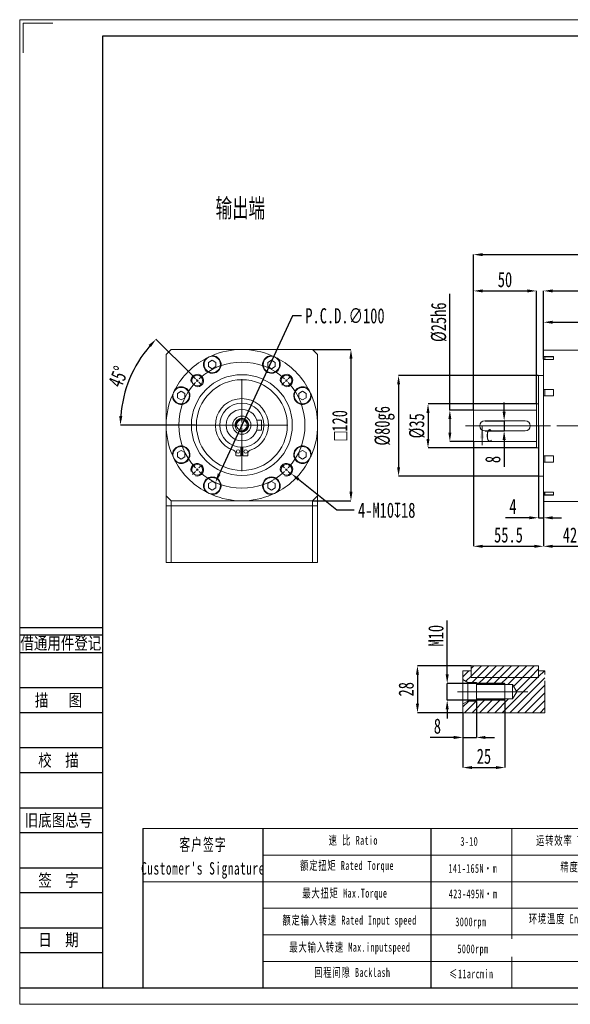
# Model space of a CAD drawing. Header units: millimetres. Extents: x 1860 to 2138, y 284 to 479.
# Tile 1 of 4: x 1860 to 1969, y 284 to 479. Entities that reach past the tile are written whole.
import ezdxf
from ezdxf.enums import TextEntityAlignment as Align

# ---------------------------------------------------------------- set-up
doc = ezdxf.new("R2010")
doc.units = ezdxf.units.MM
for name, pattern in [('CENTER2', [28.575, 19.05, -3.175, 3.175, -3.175]), ('CENTERX2', [20.32, 12.7, -2.54, 2.54, -2.54]), ('PHANTOM', [12.7, 6.35, -1.27, 1.27, -1.27, 1.27, -1.27])]:
    doc.linetypes.add(name, pattern=pattern)
for name, color, linetype in [('2细线层', 4, 'Continuous'), ('3中心线层', 1, 'CENTER2'), ('6文字层', 3, 'Continuous'), ('7标注层', 4, 'Continuous')]:
    doc.layers.add(name, color=color, linetype=linetype)
doc.layers.add('SLD-0', color=7, linetype='Continuous', lineweight=18)
doc.layers.add('图框_外框线', color=7, linetype='Continuous', lineweight=18)
doc.styles.add('SLDTEXTSTYLE0', font='TXT', dxfattribs={"width": 0.7, "bigfont": 'bigfont'})
doc.styles.add('SLDTEXTSTYLE2', font='TXT', dxfattribs={"width": 0.7})
doc.styles.add('宋体', font='txt', dxfattribs={"width": 0.8})
doc.styles.add('标准', font='txt', dxfattribs={"width": 0.667})
doc.dimstyles.new('SLDDIMSTYLE0', dxfattribs={"dimtxt": 3, "dimasz": 1.8, "dimexe": 0, "dimexo": 0.0625, "dimgap": 0.75, "dimtad": 0, "dimtih": 1, "dimtoh": 1, "dimlfac": 4, "dimrnd": 1e-09, "dimzin": 12, "dimdsep": 46, "dimtxsty": 'SLDTEXTSTYLE2', "dimsah": 1, "dimcen": 0, "dimadec": 0, "dimazin": 3, "dimtfac": 1, "dimtofl": 0, "dimtmove": 0, "dimatfit": 3, "dimfxl": 1, "dimfrac": 2, "dimtolj": 1, "dimtzin": 12, "dimarcsym": 0})
doc.dimstyles.new('SLDDIMSTYLE1', dxfattribs={"dimtxt": 3, "dimasz": 1.8, "dimexe": 0, "dimexo": 0.0625, "dimgap": 0.75, "dimtad": 1, "dimlfac": 4, "dimrnd": 1e-09, "dimzin": 12, "dimdsep": 46, "dimtxsty": 'SLDTEXTSTYLE2', "dimsah": 1, "dimcen": 0.09, "dimadec": 0, "dimazin": 3, "dimtfac": 1, "dimtofl": 0, "dimtmove": 0, "dimatfit": 3, "dimfxl": 1, "dimfrac": 2, "dimtolj": 1, "dimtzin": 12, "dimarcsym": 0})
doc.dimstyles.new('SLDDIMSTYLE12', dxfattribs={"dimtxt": 3, "dimasz": 1.8, "dimexe": 0, "dimexo": 0.0625, "dimgap": 0.75, "dimtad": 1, "dimlfac": 3, "dimrnd": 1e-09, "dimzin": 12, "dimdsep": 46, "dimtxsty": 'SLDTEXTSTYLE2', "dimsah": 1, "dimcen": 0.09, "dimadec": 0, "dimazin": 3, "dimtfac": 1, "dimtmove": 0, "dimatfit": 0, "dimfxl": 1, "dimfrac": 2, "dimtolj": 1, "dimtzin": 12, "dimarcsym": 0})
doc.dimstyles.new('SLDDIMSTYLE13', dxfattribs={"dimtxt": 3, "dimasz": 1.8, "dimexe": 0, "dimexo": 0.0625, "dimgap": 0.75, "dimtad": 1, "dimlfac": 3, "dimrnd": 1e-09, "dimzin": 12, "dimdsep": 46, "dimtxsty": 'SLDTEXTSTYLE2', "dimsah": 1, "dimcen": 0.09, "dimadec": 0, "dimazin": 3, "dimtfac": 1, "dimtofl": 0, "dimtmove": 0, "dimatfit": 3, "dimfxl": 1, "dimfrac": 2, "dimtolj": 1, "dimtzin": 12, "dimarcsym": 0})
doc.dimstyles.new('SLDDIMSTYLE2', dxfattribs={"dimtxt": 3, "dimasz": 1.8, "dimexe": 0, "dimexo": 0.0625, "dimgap": 0.75, "dimtad": 0, "dimtih": 1, "dimtoh": 1, "dimlfac": 4, "dimrnd": 1e-09, "dimzin": 12, "dimdsep": 46, "dimtxsty": 'SLDTEXTSTYLE2', "dimsah": 1, "dimcen": 0, "dimadec": 0, "dimazin": 3, "dimtfac": 1, "dimtofl": 0, "dimtmove": 0, "dimatfit": 3, "dimfxl": 1, "dimfrac": 2, "dimtolj": 1, "dimtzin": 12, "dimarcsym": 0})
doc.dimstyles.new('SLDDIMSTYLE3', dxfattribs={"dimtxt": 3, "dimasz": 1.8, "dimexe": 0, "dimexo": 0.0625, "dimgap": 0.75, "dimtad": 1, "dimdec": 4, "dimlfac": 4, "dimzin": 12, "dimdsep": 46, "dimtxsty": 'SLDTEXTSTYLE2', "dimsah": 1, "dimcen": 0.09, "dimazin": 3, "dimtfac": 1, "dimtofl": 0, "dimtmove": 0, "dimatfit": 3, "dimfxl": 1, "dimfrac": 2, "dimtolj": 1, "dimtzin": 12, "dimarcsym": 0})
doc.dimstyles.new('SLDDIMSTYLE4', dxfattribs={"dimtxt": 3, "dimasz": 1.8, "dimexe": 0, "dimexo": 0.0625, "dimgap": 0.75, "dimtad": 1, "dimlfac": 4, "dimrnd": 1e-09, "dimzin": 12, "dimdsep": 46, "dimtxsty": 'SLDTEXTSTYLE2', "dimsah": 1, "dimcen": 0.09, "dimadec": 0, "dimazin": 3, "dimtfac": 1, "dimtmove": 0, "dimatfit": 0, "dimfxl": 1, "dimfrac": 2, "dimtolj": 1, "dimtzin": 12, "dimarcsym": 0})
doc.dimstyles.new('SLDDIMSTYLE5', dxfattribs={"dimtxt": 3, "dimasz": 1.8, "dimexe": 0, "dimexo": 0.0625, "dimgap": 0.75, "dimtad": 1, "dimlfac": 4, "dimrnd": 1e-09, "dimzin": 12, "dimdsep": 46, "dimtxsty": 'SLDTEXTSTYLE2', "dimsah": 1, "dimcen": 0.09, "dimadec": 0, "dimazin": 3, "dimtfac": 1, "dimtofl": 0, "dimtmove": 0, "dimatfit": 3, "dimfxl": 1, "dimfrac": 2, "dimtolj": 1, "dimarcsym": 0})
doc.dimstyles.new('SLDDIMSTYLE6', dxfattribs={"dimtxt": 3, "dimasz": 1.8, "dimexe": 0, "dimexo": 0.0625, "dimgap": 0.75, "dimtad": 1, "dimlfac": 4, "dimrnd": 1e-09, "dimzin": 12, "dimdsep": 46, "dimtxsty": 'SLDTEXTSTYLE2', "dimsah": 1, "dimcen": 0.09, "dimadec": 0, "dimazin": 3, "dimtfac": 1, "dimtofl": 0, "dimtmove": 0, "dimatfit": 3, "dimfxl": 1, "dimfrac": 2, "dimtolj": 1, "dimarcsym": 0})

# ---------------------------------------------------------------- blocks, each defined once
blk = doc.blocks.new('*D44')
at = {"layer": '6文字层', "color": 0, "lineweight": -2}
for p, q in [((1950.8, 344.35), (1950.8, 337.2)), ((1948.13, 342.02), (1948.13, 337.2)), ((1946.33, 337.2), (1941.63, 337.2)), ((1948.13, 337.2), (1950.8, 337.2)), ((1952.6, 337.2), (1954.4, 337.2))]:
    blk.add_line(p, q, dxfattribs=at)
at = {"layer": '6文字层', "color": 0}
for points in [[(1946.33, 336.9), (1946.33, 337.5), (1948.13, 337.2)], [(1952.6, 337.5), (1952.6, 336.9), (1950.8, 337.2)]]:
    blk.add_solid(points, dxfattribs=at)
at = {"layer": 'Defpoints', "color": 0}
for p in [(1950.8, 344.42), (1948.13, 342.08), (1950.8, 337.2)]:
    blk.add_point(p, dxfattribs=at)
at = {"layer": '6文字层', "color": 0, "insert": (1943.08, 340.95), "char_height": 3, "attachment_point": 2, "style": 'SLDTEXTSTYLE2'}
blk.add_mtext('\\A1;8', dxfattribs=at)
blk = doc.blocks.new('*D45')
at = {"layer": '6文字层', "color": 0, "lineweight": -2}
for p, q in [((1956.47, 344.52), (1956.47, 331.23)), ((1948.13, 342.02), (1948.13, 331.23)), ((1949.93, 331.23), (1954.67, 331.23))]:
    blk.add_line(p, q, dxfattribs=at)
at = {"layer": '6文字层', "color": 0}
for points in [[(1949.93, 331.53), (1949.93, 330.93), (1948.13, 331.23)], [(1954.67, 330.93), (1954.67, 331.53), (1956.47, 331.23)]]:
    blk.add_solid(points, dxfattribs=at)
at = {"layer": 'Defpoints', "color": 0}
for p in [(1956.47, 344.58), (1948.13, 342.08), (1956.47, 331.23)]:
    blk.add_point(p, dxfattribs=at)
at = {"layer": '6文字层', "color": 0, "insert": (1952.3, 334.98), "char_height": 3, "attachment_point": 2, "style": 'SLDTEXTSTYLE2'}
blk.add_mtext('\\A1;25', dxfattribs=at)
blk = doc.blocks.new('*D46')
at = {"layer": '6文字层', "color": 0, "lineweight": -2}
for p, q in [((1914.36, 420.78), (1899.85, 389.39)), ((1916.16, 420.78), (1914.36, 420.78))]:
    blk.add_line(p, q, dxfattribs=at)
at = {"layer": '6文字层', "color": 0}
blk.add_solid([(1899.58, 389.52), (1900.12, 389.27), (1899.09, 387.76)], dxfattribs=at)
at = {"layer": 'Defpoints', "color": 0}
for p in [(1909.58, 410.45), (1899.09, 387.76)]:
    blk.add_point(p, dxfattribs=at)
at = {"layer": '6文字层', "color": 0, "insert": (1916.91, 422.28), "char_height": 3, "attachment_point": 1, "style": 'SLDTEXTSTYLE2'}
blk.add_mtext('\\A1;P.C.D.∅100', dxfattribs=at)
blk = doc.blocks.new('*D47')
at = {"layer": '6文字层', "color": 0, "lineweight": -2}
for p, q in [((1918.4, 414.1), (1925.96, 414.1)), ((1925.96, 412.3), (1925.96, 385.9)), ((1918.4, 384.1), (1925.96, 384.1))]:
    blk.add_line(p, q, dxfattribs=at)
at = {"layer": '6文字层', "color": 0}
for points in [[(1926.26, 412.3), (1925.66, 412.3), (1925.96, 414.1)], [(1925.66, 385.9), (1926.26, 385.9), (1925.96, 384.1)]]:
    blk.add_solid(points, dxfattribs=at)
at = {"layer": 'Defpoints', "color": 0}
for p in [(1918.34, 414.1), (1918.34, 384.1), (1925.96, 384.1)]:
    blk.add_point(p, dxfattribs=at)
at = {"layer": '6文字层', "color": 0, "insert": (1922.21, 399.1), "char_height": 3, "attachment_point": 2, "rotation": 90, "style": 'SLDTEXTSTYLE2'}
blk.add_mtext('\\A1;{\\fGDT;o}120', dxfattribs=at)
blk = doc.blocks.new('*D48')
at = {"layer": '6文字层', "color": 0, "lineweight": -2}
for p, q in [((1923.14, 382.25), (1915.55, 388.35)), ((1926.6, 382.25), (1923.14, 382.25))]:
    blk.add_line(p, q, dxfattribs=at)
at = {"layer": '6文字层', "color": 0}
blk.add_solid([(1915.74, 388.59), (1915.37, 388.12), (1914.15, 389.48)], dxfattribs=at)
at = {"layer": 'Defpoints', "color": 0}
for p in [(1912.2, 391.05), (1914.15, 389.48)]:
    blk.add_point(p, dxfattribs=at)
at = {"layer": '6文字层', "color": 0, "insert": (1927.35, 383.75), "char_height": 3, "attachment_point": 1, "style": 'SLDTEXTSTYLE2'}
blk.add_mtext('\\A1;4-M10{\\fGDT;x}18', dxfattribs=at)
blk = doc.blocks.new('*D49')
at = {"layer": '6文字层', "color": 0, "lineweight": -2}
for p, q in [((1894.53, 408.92), (1887.33, 416.12)), ((1895.19, 399.1), (1880.28, 399.1))]:
    blk.add_line(p, q, dxfattribs=at)
blk.add_arc((1904.34, 399.1), 24.06, 139.2879, 175.7121, dxfattribs=at)
at = {"layer": '6文字层', "color": 0}
for points in [[(1886.32, 414.59), (1885.88, 415), (1887.33, 416.12)], [(1880.05, 400.91), (1880.65, 400.89), (1880.28, 399.1)]]:
    blk.add_solid(points, dxfattribs=at)
at = {"layer": 'Defpoints', "color": 0}
for p in [(1883.5, 411.13), (1894.57, 408.87), (1896.43, 407.02), (1895.25, 399.1), (1913.43, 399.1)]:
    blk.add_point(p, dxfattribs=at)
at = {"layer": '6文字层', "color": 0, "insert": (1877.71, 407.48), "char_height": 3, "attachment_point": 1, "rotation": 67.5, "style": 'SLDTEXTSTYLE2'}
blk.add_mtext('\\A1;45%%d', dxfattribs=at)
blk = doc.blocks.new('SW_CENTERMARKSYMBOL_0')
at = {"layer": 'SLD-0', "color": 0}
for p, q in [((-0.35, 0.35), (-0.93, 0.93)), ((0, 0), (-0.18, 0.18)), ((0, 0), (0.18, -0.18)), ((8.84, -8.34), (8.84, 0.25)), ((17.68, 0), (17.85, 0.18)), ((18.03, 0.35), (18.61, 0.93)), ((0.35, -0.35), (0.93, -0.93)), ((17.32, -0.35), (16.75, -0.93)), ((17.68, 0), (17.5, -0.18)), ((8.34, -8.84), (-0.25, -8.84)), ((8.84, -8.84), (8.59, -8.84)), ((8.84, -8.84), (8.84, -8.59)), ((8.84, -8.84), (9.09, -8.84)), ((8.84, -8.84), (8.84, -9.09)), ((8.84, -9.34), (8.84, -17.93)), ((9.34, -8.84), (17.93, -8.84)), ((0, -17.68), (0.18, -17.5)), ((0.35, -17.32), (0.93, -16.75)), ((17.32, -17.32), (16.75, -16.75)), ((17.68, -17.68), (17.5, -17.5)), ((-0.35, -18.03), (-0.93, -18.61)), ((0, -17.68), (-0.18, -17.85)), ((17.68, -17.68), (17.85, -17.85)), ((18.03, -18.03), (18.61, -18.61))]:
    blk.add_line(p, q, dxfattribs=at)
for start, end in [(47.2918, 132.7082), (135, 136.1459), (133.8541, 135), (45, 46.1459), (137.2918, 222.7082), (43.8541, 45), (317.2918, 42.7082), (223.8541, 225), (315, 316.1459), (225, 226.1459), (227.2918, 312.7082), (313.8541, 315)]:
    blk.add_arc((8.84, -8.84), 12.5, start, end, dxfattribs=at)
blk = doc.blocks.new('*D50')
at = {"layer": '6文字层', "color": 0, "lineweight": -2}
for p, q in [((1950.22, 402.16), (1950.22, 432.9)), ((1952.02, 432.9), (2019.54, 432.9)), ((2021.34, 402.78), (2021.34, 432.9))]:
    blk.add_line(p, q, dxfattribs=at)
at = {"layer": '6文字层', "color": 0}
for points in [[(1952.02, 433.2), (1952.02, 432.6), (1950.22, 432.9)], [(2019.54, 432.6), (2019.54, 433.2), (2021.34, 432.9)]]:
    blk.add_solid(points, dxfattribs=at)
at = {"layer": 'Defpoints', "color": 0}
for p in [(2021.34, 432.9), (1950.22, 402.09), (2021.34, 402.72)]:
    blk.add_point(p, dxfattribs=at)
at = {"layer": '6文字层', "color": 0, "insert": (1985.78, 436.65), "char_height": 3, "attachment_point": 2, "style": 'SLDTEXTSTYLE2'}
blk.add_mtext('\\A1;284.5', dxfattribs=at)
blk = doc.blocks.new('*D51')
at = {"layer": '6文字层', "color": 0, "lineweight": -2}
for p, q in [((1964.09, 412.2), (1964.09, 425.71)), ((1965.89, 425.71), (2019.54, 425.71)), ((2021.34, 402.78), (2021.34, 425.71))]:
    blk.add_line(p, q, dxfattribs=at)
at = {"layer": '6文字层', "color": 0}
for points in [[(1965.89, 426.01), (1965.89, 425.41), (1964.09, 425.71)], [(2019.54, 425.41), (2019.54, 426.01), (2021.34, 425.71)]]:
    blk.add_solid(points, dxfattribs=at)
at = {"layer": 'Defpoints', "color": 0}
for p in [(2021.34, 425.71), (1964.09, 412.13), (2021.34, 402.72)]:
    blk.add_point(p, dxfattribs=at)
at = {"layer": '6文字层', "color": 0, "insert": (1992.72, 429.46), "char_height": 3, "attachment_point": 2, "style": 'SLDTEXTSTYLE2'}
blk.add_mtext('\\A1;229', dxfattribs=at)
blk = doc.blocks.new('*D52')
at = {"layer": '6文字层', "color": 0, "lineweight": -2}
for p, q in [((1964.09, 412.2), (1964.09, 419.5)), ((1965.89, 419.5), (1988.54, 419.5)), ((1990.34, 413.03), (1990.34, 419.5))]:
    blk.add_line(p, q, dxfattribs=at)
at = {"layer": '6文字层', "color": 0}
for points in [[(1965.89, 419.8), (1965.89, 419.2), (1964.09, 419.5)], [(1988.54, 419.2), (1988.54, 419.8), (1990.34, 419.5)]]:
    blk.add_solid(points, dxfattribs=at)
at = {"layer": 'Defpoints', "color": 0}
for p in [(1990.34, 419.5), (1964.09, 412.13), (1990.34, 412.97)]:
    blk.add_point(p, dxfattribs=at)
at = {"layer": '6文字层', "color": 0, "insert": (1977.22, 423.25), "char_height": 3, "attachment_point": 2, "style": 'SLDTEXTSTYLE2'}
blk.add_mtext('\\A1;105', dxfattribs=at)
blk = doc.blocks.new('*D54')
at = {"layer": '6文字层', "color": 0, "lineweight": -2}
for p, q in [((1950.22, 402.16), (1950.22, 425.71)), ((1952.02, 425.71), (1960.92, 425.71)), ((1962.72, 403.41), (1962.72, 425.71))]:
    blk.add_line(p, q, dxfattribs=at)
at = {"layer": '6文字层', "color": 0}
for points in [[(1952.02, 426.01), (1952.02, 425.41), (1950.22, 425.71)], [(1960.92, 425.41), (1960.92, 426.01), (1962.72, 425.71)]]:
    blk.add_solid(points, dxfattribs=at)
at = {"layer": 'Defpoints', "color": 0}
for p in [(1962.72, 425.71), (1950.22, 402.09), (1962.72, 403.34)]:
    blk.add_point(p, dxfattribs=at)
at = {"layer": '6文字层', "color": 0, "insert": (1956.47, 429.46), "char_height": 3, "attachment_point": 2, "style": 'SLDTEXTSTYLE2'}
blk.add_mtext('\\A1;50', dxfattribs=at)
blk = doc.blocks.new('*D55')
at = {"layer": '6文字层', "color": 0, "lineweight": -2}
for p, q in [((1963.09, 398.91), (1963.09, 380.74)), ((1964.09, 385.74), (1964.09, 380.74)), ((1961.29, 380.74), (1956.59, 380.74)), ((1963.09, 380.74), (1964.09, 380.74)), ((1965.89, 380.74), (1967.69, 380.74))]:
    blk.add_line(p, q, dxfattribs=at)
at = {"layer": '6文字层', "color": 0}
for points in [[(1961.29, 380.44), (1961.29, 381.04), (1963.09, 380.74)], [(1965.89, 381.04), (1965.89, 380.44), (1964.09, 380.74)]]:
    blk.add_solid(points, dxfattribs=at)
at = {"layer": 'Defpoints', "color": 0}
for p in [(1963.09, 398.97), (1964.09, 385.8), (1964.09, 380.74)]:
    blk.add_point(p, dxfattribs=at)
at = {"layer": '6文字层', "color": 0, "insert": (1958.04, 384.49), "char_height": 3, "attachment_point": 2, "style": 'SLDTEXTSTYLE2'}
blk.add_mtext('\\A1;4', dxfattribs=at)
blk = doc.blocks.new('*D56')
at = {"layer": '6文字层', "color": 0, "lineweight": -2}
for p, q in [((1950.22, 395.78), (1950.22, 375.09)), ((1964.09, 385.74), (1964.09, 375.09)), ((1952.02, 375.09), (1962.29, 375.09))]:
    blk.add_line(p, q, dxfattribs=at)
at = {"layer": '6文字层', "color": 0}
for points in [[(1952.02, 375.39), (1952.02, 374.79), (1950.22, 375.09)], [(1962.29, 374.79), (1962.29, 375.39), (1964.09, 375.09)]]:
    blk.add_solid(points, dxfattribs=at)
at = {"layer": 'Defpoints', "color": 0}
for p in [(1950.22, 395.84), (1964.09, 385.8), (1964.09, 375.09)]:
    blk.add_point(p, dxfattribs=at)
at = {"layer": '6文字层', "color": 0, "insert": (1957.16, 378.84), "char_height": 3, "attachment_point": 2, "style": 'SLDTEXTSTYLE2'}
blk.add_mtext('\\A1;55.5', dxfattribs=at)
blk = doc.blocks.new('*D57')
at = {"layer": '6文字层', "color": 0, "lineweight": -2}
for p, q in [((1945.55, 402.09), (1945.55, 425.15)), ((1950.16, 402.09), (1945.55, 402.09)), ((1945.55, 400.29), (1945.55, 397.64)), ((1950.16, 395.84), (1945.55, 395.84))]:
    blk.add_line(p, q, dxfattribs=at)
at = {"layer": '6文字层', "color": 0}
for points in [[(1945.85, 400.29), (1945.25, 400.29), (1945.55, 402.09)], [(1945.25, 397.64), (1945.85, 397.64), (1945.55, 395.84)]]:
    blk.add_solid(points, dxfattribs=at)
at = {"layer": 'Defpoints', "color": 0}
for p in [(1950.22, 402.09), (1945.55, 395.84), (1950.22, 395.84)]:
    blk.add_point(p, dxfattribs=at)
at = {"layer": '6文字层', "color": 0, "insert": (1941.8, 419.5), "char_height": 3, "attachment_point": 2, "rotation": 90, "style": 'SLDTEXTSTYLE2'}
blk.add_mtext('\\A1;%%c25h6', dxfattribs=at)
blk = doc.blocks.new('*D58')
at = {"layer": '6文字层', "color": 0, "lineweight": -2}
for p, q in [((1962.66, 403.34), (1941.22, 403.34)), ((1941.22, 401.54), (1941.22, 396.39)), ((1962.66, 394.59), (1941.22, 394.59))]:
    blk.add_line(p, q, dxfattribs=at)
at = {"layer": '6文字层', "color": 0}
for points in [[(1941.52, 401.54), (1940.92, 401.54), (1941.22, 403.34)], [(1940.92, 396.39), (1941.52, 396.39), (1941.22, 394.59)]]:
    blk.add_solid(points, dxfattribs=at)
at = {"layer": 'Defpoints', "color": 0}
for p in [(1962.72, 403.34), (1941.22, 394.59), (1962.72, 394.59)]:
    blk.add_point(p, dxfattribs=at)
at = {"layer": '6文字层', "color": 0, "insert": (1937.47, 398.97), "char_height": 3, "attachment_point": 2, "rotation": 90, "style": 'SLDTEXTSTYLE2'}
blk.add_mtext('\\A1;%%c35', dxfattribs=at)
blk = doc.blocks.new('*D59')
at = {"layer": '6文字层', "color": 0, "lineweight": -2}
for p, q in [((1963.03, 408.97), (1935.39, 408.97)), ((1935.39, 407.17), (1935.39, 390.77)), ((1963.03, 388.97), (1935.39, 388.97))]:
    blk.add_line(p, q, dxfattribs=at)
at = {"layer": '6文字层', "color": 0}
for points in [[(1935.69, 407.17), (1935.09, 407.17), (1935.39, 408.97)], [(1935.09, 390.77), (1935.69, 390.77), (1935.39, 388.97)]]:
    blk.add_solid(points, dxfattribs=at)
at = {"layer": 'Defpoints', "color": 0}
for p in [(1963.09, 408.97), (1935.39, 388.97), (1963.09, 388.97)]:
    blk.add_point(p, dxfattribs=at)
at = {"layer": '6文字层', "color": 0, "insert": (1930.64, 398.97), "char_height": 3, "attachment_point": 2, "rotation": 90, "style": 'SLDTEXTSTYLE2'}
blk.add_mtext('\\A1;%%c80g6', dxfattribs=at)
blk = doc.blocks.new('*D68')
at = {"layer": '6文字层', "color": 0, "lineweight": -2}
for p, q in [((1964.09, 385.74), (1964.09, 375.09)), ((1974.59, 383.91), (1974.59, 375.09)), ((1965.89, 375.09), (1972.79, 375.09))]:
    blk.add_line(p, q, dxfattribs=at)
at = {"layer": '6文字层', "color": 0}
for points in [[(1965.89, 375.39), (1965.89, 374.79), (1964.09, 375.09)], [(1972.79, 374.79), (1972.79, 375.39), (1974.59, 375.09)]]:
    blk.add_solid(points, dxfattribs=at)
at = {"layer": 'Defpoints', "color": 0}
for p in [(1964.09, 385.8), (1974.59, 383.97), (1974.59, 375.09)]:
    blk.add_point(p, dxfattribs=at)
at = {"layer": '6文字层', "color": 0, "insert": (1969.34, 378.84), "char_height": 3, "attachment_point": 2, "style": 'SLDTEXTSTYLE2'}
blk.add_mtext('\\A1;42', dxfattribs=at)
blk = doc.blocks.new('*D69')
at = {"layer": '6文字层', "color": 0, "lineweight": -2}
for p, q in [((1956.3, 401.77), (1956.3, 403.57)), ((1952.53, 399.97), (1956.3, 399.97)), ((1956.3, 399.97), (1956.3, 397.97)), ((1952.53, 397.97), (1956.3, 397.97)), ((1956.3, 396.17), (1956.3, 390.85))]:
    blk.add_line(p, q, dxfattribs=at)
at = {"layer": '6文字层', "color": 0}
for points in [[(1956, 401.77), (1956.6, 401.77), (1956.3, 399.97)], [(1956.6, 396.17), (1956, 396.17), (1956.3, 397.97)]]:
    blk.add_solid(points, dxfattribs=at)
at = {"layer": 'Defpoints', "color": 0}
for p in [(1952.47, 399.97), (1952.47, 397.97), (1956.3, 397.97)]:
    blk.add_point(p, dxfattribs=at)
at = {"layer": '6文字层', "color": 0, "insert": (1952.55, 392.3), "char_height": 3, "attachment_point": 2, "rotation": 90, "style": 'SLDTEXTSTYLE2'}
blk.add_mtext('\\A1;8', dxfattribs=at)
blk = doc.blocks.new('SW_HATCH_0')
at = {"color": 0, "linetype": 'Continuous', "lineweight": 0}
for p, q in [((0, 0), (-1.17, -1.17)), ((1, 1), (0.5, 0.5)), ((2.5, 1), (0.5, -1)), ((3.99, 1), (1.66, -1.33)), ((5.49, 1), (3.16, -1.33)), ((6.99, 1), (4.65, -1.33)), ((8.48, 1), (6.15, -1.33)), ((9.98, 1), (7.65, -1.33)), ((11.48, 1), (9.14, -1.33)), ((12.97, 1), (10.64, -1.33)), ((13.83, 0.36), (12.14, -1.33)), ((14.97, 0), (13.83, -1.14)), ((0.5, -1), (-0.59, -2.09)), ((1.66, -1.33), (0.66, -2.33)), ((3.16, -1.33), (1.74, -2.75)), ((4.65, -1.33), (3.24, -2.75)), ((6.15, -1.33), (4.73, -2.75)), ((7.65, -1.33), (6.23, -2.75)), ((13.63, -1.33), (6.63, -8.33)), ((9.14, -1.33), (7.73, -2.75)), ((15.08, -1.39), (8.13, -8.33)), ((10.64, -1.33), (8.87, -3.1)), ((12.14, -1.33), (9.43, -4.04)), ((13.83, -1.14), (13.63, -1.33)), ((15.08, -2.88), (9.63, -8.33)), ((3.4, -5.58), (0.65, -8.33)), ((1.9, -5.58), (1.5, -5.99)), ((4.89, -5.58), (2.14, -8.33)), ((6.39, -5.58), (3.64, -8.33)), ((7.89, -5.58), (5.14, -8.33)), ((15.08, -4.38), (11.12, -8.33)), ((-0.01, -6), (-1.17, -7.16)), ((1.48, -6), (-0.85, -8.33)), ((15.08, -5.88), (12.62, -8.33)), ((15.08, -7.37), (14.12, -8.33))]:
    blk.add_line(p, q, dxfattribs=at)
blk = doc.blocks.new('*D76')
at = {"layer": '6文字层', "color": 0, "lineweight": -2}
for p, q in [((1945.02, 349.72), (1945.02, 360.39)), ((1956.4, 347.92), (1945.02, 347.92)), ((1945.02, 344.58), (1945.02, 347.92)), ((1956.4, 344.58), (1945.02, 344.58)), ((1945.02, 342.78), (1945.02, 340.98))]:
    blk.add_line(p, q, dxfattribs=at)
at = {"layer": '6文字层', "color": 0}
for points in [[(1944.72, 349.72), (1945.32, 349.72), (1945.02, 347.92)], [(1945.32, 342.78), (1944.72, 342.78), (1945.02, 344.58)]]:
    blk.add_solid(points, dxfattribs=at)
at = {"layer": 'Defpoints', "color": 0}
for p in [(1945.02, 347.92), (1956.47, 347.92), (1956.47, 344.58)]:
    blk.add_point(p, dxfattribs=at)
at = {"layer": '6文字层', "color": 0, "insert": (1941.27, 357.36), "char_height": 3, "attachment_point": 2, "rotation": 90, "style": 'SLDTEXTSTYLE2'}
blk.add_mtext('\\A1;M10', dxfattribs=at)
blk = doc.blocks.new('*D77')
at = {"layer": '6文字层', "color": 0, "lineweight": -2}
for p, q in [((1949.74, 351.42), (1939.13, 351.42)), ((1939.13, 349.62), (1939.13, 343.88)), ((1948.07, 342.08), (1939.13, 342.08))]:
    blk.add_line(p, q, dxfattribs=at)
at = {"layer": '6文字层', "color": 0}
for points in [[(1939.43, 349.62), (1938.83, 349.62), (1939.13, 351.42)], [(1938.83, 343.88), (1939.43, 343.88), (1939.13, 342.08)]]:
    blk.add_solid(points, dxfattribs=at)
at = {"layer": 'Defpoints', "color": 0}
for p in [(1949.8, 351.42), (1939.13, 342.08), (1948.13, 342.08)]:
    blk.add_point(p, dxfattribs=at)
at = {"layer": '6文字层', "color": 0, "insert": (1935.38, 346.75), "char_height": 3, "attachment_point": 2, "rotation": 90, "style": 'SLDTEXTSTYLE2'}
blk.add_mtext('\\A1;28', dxfattribs=at)

msp = doc.modelspace()

# ---------------------------------------------------------------- linework, layer by layer
at = {"color": 7, "linetype": 'Continuous', "lineweight": 15}
for p, q in [((1890.339157, 414.104681), (1889.339157, 413.104681)), ((1890.339157, 414.104681), (1918.339157, 414.104681)), ((1919.339157, 413.104681), (1918.339157, 414.104681)), ((1974.593765, 413.968017), (1964.093765, 413.968017)), ((1964.093765, 413.968017), (1964.093765, 412.737205)), ((1889.339157, 385.104681), (1889.339157, 413.104681)), ((1897.739821, 411.551052), (1898.475943, 411.976052)), ((1898.475943, 411.976052), (1899.212064, 411.551052)), ((1910.202371, 411.976052), (1909.466249, 411.551052)), ((1910.938492, 411.551052), (1910.202371, 411.976052)), ((1919.339157, 385.104681), (1919.339157, 413.104681)), ((1966.093765, 412.737205), (1964.093765, 412.737205)), ((1964.093765, 412.737205), (1964.093765, 412.1343)), ((1964.093765, 412.1343), (1964.093765, 406.154739)), ((1964.093765, 412.1343), (1966.093765, 412.1343)), ((1966.093765, 412.614387), (1964.343765, 412.614387)), ((1964.343765, 412.1343), (1964.343765, 412.614387)), ((1966.093765, 412.449927), (1966.093765, 412.737205)), ((1966.093765, 412.1343), (1966.093765, 412.449927)), ((1897.739821, 410.701052), (1897.739821, 411.551052)), ((1898.475943, 410.276052), (1897.739821, 410.701052)), ((1899.212064, 410.701052), (1898.475943, 410.276052)), ((1899.212064, 411.551052), (1899.212064, 410.701052)), ((1909.466249, 411.551052), (1909.466249, 410.701052)), ((1909.466249, 410.701052), (1910.202371, 410.276052)), ((1910.202371, 410.276052), (1910.938492, 410.701052)), ((1910.938492, 410.701052), (1910.938492, 411.551052)), ((1964.093765, 408.968017), (1963.093765, 408.968017)), ((1963.093765, 398.968017), (1963.093765, 408.968017)), ((1966.093765, 406.154739), (1964.093765, 406.154739)), ((1964.093765, 406.154739), (1964.093765, 404.918602)), ((1964.343765, 404.918602), (1964.343765, 406.154739)), ((1966.093765, 405.543584), (1966.093765, 406.154739)), ((1891.581665, 405.392895), (1892.317786, 405.817895)), ((1891.581665, 404.542895), (1891.581665, 405.392895)), ((1892.317786, 404.117895), (1891.581665, 404.542895)), ((1892.317786, 405.817895), (1893.053908, 405.392895)), ((1893.053908, 404.542895), (1892.317786, 404.117895)), ((1893.053908, 405.392895), (1893.053908, 404.542895)), ((1916.360527, 405.817895), (1915.624405, 405.392895)), ((1915.624405, 405.392895), (1915.624405, 404.542895)), ((1915.624405, 404.542895), (1916.360527, 404.117895)), ((1917.096649, 405.392895), (1916.360527, 405.817895)), ((1916.360527, 404.117895), (1917.096649, 404.542895)), ((1917.096649, 404.542895), (1917.096649, 405.392895)), ((1964.093765, 404.918602), (1964.093765, 393.017432)), ((1964.093765, 404.918602), (1966.093765, 404.918602)), ((1966.093765, 404.918602), (1966.093765, 405.543584)), ((1962.718765, 402.093017), (1950.218765, 402.093017)), ((1950.218765, 398.968017), (1950.218765, 402.093017)), ((1963.093765, 403.343017), (1962.718765, 403.343017)), ((1962.718765, 398.968017), (1962.718765, 403.343017)), ((1907.299837, 400.104681), (1908.214157, 400.104681)), ((1908.214157, 398.104681), (1908.214157, 400.104681)), ((1950.218765, 395.843017), (1950.218765, 398.968017)), ((1952.468765, 399.968017), (1960.468765, 399.968017)), ((1962.718765, 394.593017), (1962.718765, 398.968017)), ((1963.093765, 388.968017), (1963.093765, 398.968017)), ((1907.299837, 398.104681), (1908.214157, 398.104681)), ((1960.468765, 397.968017), (1952.468765, 397.968017)), ((1904.126657, 393.034845), (1904.126657, 394.734845)), ((1904.551657, 394.734845), (1904.551657, 393.034845)), ((1950.218765, 395.843017), (1962.718765, 395.843017)), ((1962.718765, 394.593017), (1963.093765, 394.593017)), ((1892.317786, 394.091467), (1891.581665, 393.666467)), ((1891.581665, 393.666467), (1891.581665, 392.816467)), ((1891.581665, 392.816467), (1892.317786, 392.391467)), ((1893.053908, 393.666467), (1892.317786, 394.091467)), ((1892.317786, 392.391467), (1893.053908, 392.816467)), ((1893.053908, 392.816467), (1893.053908, 393.666467)), ((1903.126657, 393.524429), (1903.126657, 393.159845)), ((1903.251657, 393.034845), (1904.126657, 393.034845)), ((1904.551657, 393.034845), (1905.426657, 393.034845)), ((1905.551657, 393.159845), (1905.551657, 393.524429)), ((1915.624405, 393.666467), (1916.360527, 394.091467)), ((1915.624405, 392.816467), (1915.624405, 393.666467)), ((1916.360527, 392.391467), (1915.624405, 392.816467)), ((1916.360527, 394.091467), (1917.096649, 393.666467)), ((1917.096649, 392.816467), (1916.360527, 392.391467)), ((1917.096649, 393.666467), (1917.096649, 392.816467)), ((1964.093765, 391.781295), (1964.093765, 393.02318)), ((1964.093765, 393.017432), (1966.093765, 393.017432)), ((1964.343765, 393.017432), (1964.343765, 391.781295)), ((1966.093765, 392.392449), (1966.093765, 393.017432)), ((1966.093765, 391.781295), (1966.093765, 392.392449)), ((1964.093765, 391.781295), (1964.093765, 385.801733)), ((1966.093765, 391.781295), (1964.093765, 391.781295)), ((1963.093765, 388.968017), (1964.093765, 388.968017)), ((1898.475943, 387.933311), (1897.739821, 387.508311)), ((1897.739821, 387.508311), (1897.739821, 386.658311)), ((1897.739821, 386.658311), (1898.475943, 386.233311)), ((1899.212064, 387.508311), (1898.475943, 387.933311)), ((1898.475943, 386.233311), (1899.212064, 386.658311)), ((1899.212064, 386.658311), (1899.212064, 387.508311)), ((1909.466249, 387.508311), (1910.202371, 387.933311)), ((1909.466249, 386.658311), (1909.466249, 387.508311)), ((1910.202371, 386.233311), (1909.466249, 386.658311)), ((1910.202371, 387.933311), (1910.938492, 387.508311)), ((1910.938492, 386.658311), (1910.202371, 386.233311)), ((1910.938492, 387.508311), (1910.938492, 386.658311)), ((1889.339157, 385.104681), (1890.339157, 384.104681)), ((1889.339157, 383.104681), (1889.339157, 385.104681)), ((1918.339157, 384.104681), (1919.339157, 385.104681)), ((1919.339157, 385.104681), (1919.339157, 383.104681)), ((1964.093765, 385.801733), (1966.093765, 385.801733)), ((1964.093765, 385.198829), (1964.093765, 385.801733)), ((1964.093765, 385.198829), (1964.093765, 383.968017)), ((1966.093765, 385.198829), (1964.093765, 385.198829)), ((1964.343765, 385.801733), (1964.343765, 385.321646)), ((1964.343765, 385.321646), (1966.093765, 385.321646)), ((1966.093765, 385.486106), (1966.093765, 385.801733)), ((1966.093765, 385.198829), (1966.093765, 385.486106)), ((1889.339157, 371.854681), (1889.339157, 383.104681)), ((1890.339157, 383.104681), (1889.339157, 383.104681)), ((1890.339157, 384.104681), (1918.339157, 384.104681)), ((1890.339157, 384.104681), (1890.339157, 383.104681)), ((1918.339157, 383.104681), (1890.339157, 383.104681)), ((1890.365968, 383.104681), (1890.365968, 371.854681)), ((1890.365968, 383.104681), (1918.312345, 383.104681)), ((1918.312345, 371.854681), (1918.312345, 383.104681)), ((1918.339157, 383.104681), (1918.339157, 384.104681)), ((1919.339157, 383.104681), (1918.339157, 383.104681)), ((1919.339157, 383.104681), (1919.339157, 371.854681)), ((1964.093765, 383.968017), (1974.593765, 383.968017)), ((1889.339157, 371.854681), (1890.365968, 371.854681)), ((1890.365968, 371.854681), (1918.312345, 371.854681)), ((1918.312345, 371.854681), (1919.339157, 371.854681)), ((1949.799456, 351.416351), (1949.799456, 349.083018)), ((1963.132787, 351.416351), (1949.799456, 351.416351)), ((1963.132787, 349.083018), (1963.132787, 351.416351)), ((1949.799456, 350.416351), (1948.132786, 350.416351)), ((1948.132786, 348.660368), (1948.132786, 350.416351)), ((1949.799456, 349.083018), (1949.799456, 350.416351)), ((1964.379547, 350.416351), (1963.132787, 350.416351)), ((1963.132787, 350.416351), (1963.132787, 349.083018)), ((1948.132786, 348.660368), (1949.132788, 348.083017)), ((1948.132786, 343.839), (1948.132786, 348.660368)), ((1949.132788, 348.083017), (1950.799453, 348.083017)), ((1949.132788, 344.416351), (1949.132788, 348.083017)), ((1963.132787, 349.083018), (1949.799456, 349.083018)), ((1950.799453, 348.083017), (1950.799453, 347.666351)), ((1950.799453, 347.666351), (1957.966122, 347.666351)), ((1950.799453, 347.666351), (1950.799453, 344.833017)), ((1957.966122, 347.666351), (1958.817341, 346.249684)), ((1957.966122, 347.666351), (1957.966122, 344.833017)), ((1958.817341, 346.249684), (1957.966122, 344.833017)), ((1949.132788, 344.416351), (1948.132786, 343.839)), ((1948.132786, 342.083017), (1948.132786, 343.839)), ((1950.799453, 344.416351), (1949.132788, 344.416351)), ((1950.799453, 344.833017), (1950.799453, 344.416351)), ((1957.966122, 344.833017), (1950.799453, 344.833017)), ((1948.132786, 342.083017), (1964.379547, 342.083017))]:
    msp.add_line(p, q, dxfattribs=at)
at = {"color": 7, "linetype": 'Continuous', "lineweight": 0}
msp.add_line((1951.943765, 395.168017), (1951.943765, 398.968017), dxfattribs=at)
at = {"color": 7, "linetype": 'PHANTOM', "lineweight": 0}
msp.add_line((1964.379547, 342.083017), (1964.379547, 350.416351), dxfattribs=at)
for p, q in [((1908.507764, 319.131585), (1908.507764, 287.583695)), ((1941.807415, 319.131585), (1941.807415, 287.583695))]:
    msp.add_line(p, q)
at = {"color": 7, "linetype": 'Continuous', "lineweight": 15}
for centre, radius in [((1898.475943, 411.126052), 1.625), ((1910.202371, 411.126052), 1.625), ((1904.339157, 399.104681), 10), ((1895.500322, 407.943516), 1.0625), ((1904.339157, 399.104681), 9), ((1913.177991, 407.943516), 1.0625), ((1892.317786, 404.967895), 1.625), ((1916.360527, 404.967895), 1.625), ((1904.339157, 399.104681), 4.375), ((1904.339157, 399.104681), 3.125), ((1904.339157, 399.104681), 1.808013), ((1904.339157, 399.104681), 1.375), ((1904.339157, 399.104681), 1.0625), ((1892.317786, 393.241467), 1.625), ((1916.360527, 393.241467), 1.625), ((1903.589157, 393.884845), 0.3375), ((1905.089157, 393.884845), 0.3375), ((1895.500322, 390.265847), 1.0625), ((1913.177991, 390.265847), 1.0625), ((1898.475943, 387.083311), 1.625), ((1910.202371, 387.083311), 1.625)]:
    msp.add_circle(centre, radius, dxfattribs=at)
for centre, radius, start, end in [((1904.339157, 399.104681), 15, 66.62760489, 113.37239511), ((1904.339157, 399.104681), 15, 118.62760489, 151.37239511), ((1898.475943, 411.126052), 1.75, 139.13824418, 92.86175582), ((1904.339157, 399.104681), 15, 116, 118.62760489), ((1904.339157, 399.104681), 15, 113.37239511, 116), ((1910.202371, 411.126052), 1.75, 87.13824418, 40.86175582), ((1904.339157, 399.104681), 15, 64, 66.62760489), ((1904.339157, 399.104681), 15, 61.37239511, 64), ((1904.339157, 399.104681), 15, 28.62760489, 61.37239511), ((1892.317786, 404.967895), 1.75, 177.13824418, 130.86175582), ((1904.339157, 399.104681), 15, 151.37239511, 154), ((1916.360527, 404.967895), 1.75, 49.13824418, 2.86175582), ((1904.339157, 399.104681), 15, 26, 28.62760489), ((1904.339157, 399.104681), 15, 156.62760489, 203.37239511), ((1904.339157, 399.104681), 15, 154, 156.62760489), ((1904.339157, 399.104681), 5.25, 288.22599924, 251.77400076), ((1904.339157, 399.104681), 15, 23.37239511, 26), ((1904.339157, 399.104681), 15, 336.62760489, 23.37239511), ((1952.468765, 398.968017), 1, 90, 270), ((1960.468765, 398.968017), 1, 270, 90), ((1892.317786, 393.241467), 1.75, 229.13824418, 182.86175582), ((1916.360527, 393.241467), 1.75, 357.13824418, 310.86175582), ((1904.339157, 399.104681), 15, 203.37239511, 206), ((1904.339157, 399.104681), 15, 206, 208.62760489), ((1902.501657, 393.524429), 0.625, 0, 71.77400076), ((1903.251657, 393.159845), 0.125, 180, 270), ((1905.426657, 393.159845), 0.125, 270, 0), ((1906.176657, 393.524429), 0.625, 108.22599924, 180), ((1904.339157, 399.104681), 15, 331.37239511, 334), ((1904.339157, 399.104681), 15, 334, 336.62760489), ((1904.339157, 399.104681), 15, 208.62760489, 241.37239511), ((1904.339157, 399.104681), 15, 298.62760489, 331.37239511), ((1898.475943, 387.083311), 1.75, 267.13824418, 220.86175582), ((1910.202371, 387.083311), 1.75, 319.13824418, 272.86175582), ((1904.339157, 399.104681), 15, 241.37239511, 244), ((1904.339157, 399.104681), 15, 244, 246.62760489), ((1904.339157, 399.104681), 15, 246.62760489, 293.37239511), ((1904.339157, 399.104681), 15, 293.37239511, 296), ((1904.339157, 399.104681), 15, 296, 298.62760489)]:
    msp.add_arc(centre, radius, start, end, dxfattribs=at)
at = {"color": 7, "linetype": 'Continuous', "lineweight": 0}
msp.add_solid([(1951.943765, 398.968017), (1951.543765, 396.468017), (1952.343765, 396.468017)], dxfattribs=at)
at = {"layer": '2细线层'}
for p, q in [((1860.374682, 358.968591), (1876.758101, 358.968591)), ((1860.374682, 357.568993), (1876.758101, 357.568993)), ((1860.374682, 354.069997), (1876.758101, 354.069997)), ((1860.374682, 347.072007), (1876.758101, 347.072007)), ((1860.374682, 342.173414), (1876.758101, 342.173414)), ((1860.374682, 335.175424), (1876.758101, 335.175424)), ((1860.374682, 330.27683), (1876.758101, 330.27683)), ((1860.374682, 323.27884), (1876.758101, 323.27884)), ((1860.374682, 318.380247), (1876.758101, 318.380247)), ((1860.374682, 311.382256), (1876.758101, 311.382256)), ((1860.374682, 306.483663), (1876.758101, 306.483663)), ((1860.374682, 299.485673), (1876.758101, 299.485673)), ((1860.374682, 294.58708), (1876.758101, 294.58708)), ((1860.374682, 287.589089), (1876.758101, 287.589089))]:
    msp.add_line(p, q, dxfattribs=at)
at = {"layer": '3中心线层', "linetype": 'CENTERX2', "lineweight": 0, "ltscale": 1.25}
msp.add_line((1948.675236, 398.968017), (2024.694376, 398.968017), dxfattribs=at)
at = {"layer": '3中心线层', "linetype": 'PHANTOM', "lineweight": 0}
msp.add_line((2028.993765, 398.968017), (1949.943765, 398.968017), dxfattribs=at)
at = {"layer": '7标注层', "color": 0}
msp.add_line((1884.70981, 319.131585), (1884.70981, 287.589089), dxfattribs=at)
at = {"layer": 'SLD-0'}
for p, q in [((1950.799453, 347.916351), (1956.466121, 347.916351)), ((1956.466121, 344.583017), (1956.466121, 347.916351)), ((1950.799453, 344.583017), (1956.466121, 344.583017)), ((1957.851775, 319.131585), (1957.851775, 287.592678))]:
    msp.add_line(p, q, dxfattribs=at)
at = {"layer": 'SLD-0', "color": 7, "linetype": 'CENTERX2', "lineweight": 0, "ltscale": 1.666667}
msp.add_line((1947.042334, 346.249684), (1960.996678, 346.249684), dxfattribs=at)
at = {"layer": 'SLD-0'}
for centre in [(1895.500322, 407.943516), (1895.500322, 407.943516), (1913.177991, 407.943516), (1904.339157, 399.104681), (1895.500322, 390.265847), (1895.500322, 390.265847), (1913.177991, 390.265847), (1913.177991, 390.265847)]:
    msp.add_arc(centre, 1.25, 255, 195, dxfattribs=at)
at = {"layer": '图框_外框线'}
for p, q in [((1884.70981, 319.131585), (2133.03993, 319.131585)), ((1908.507764, 313.868708), (2048.074393, 313.868708)), ((1884.70981, 308.60583), (2133.03993, 308.60583)), ((1908.507764, 303.342952), (2133.03993, 303.342952))]:
    msp.add_line(p, q, dxfattribs=at)
at = {"layer": '图框_外框线', "color": 3}
msp.add_lwpolyline([(1860.329779, 284.303425), (2136.325594, 284.303425), (2136.325594, 479.471895), (1860.329779, 479.471895)], close=True, dxfattribs=at)
msp.add_lwpolyline([(1860.986911, 472.900566), (1860.986911, 478.814762), (1866.901108, 478.814762)], dxfattribs=at)
at = {"layer": '图框_外框线', "color": 3, "lineweight": 25}
msp.add_lwpolyline([(1876.758101, 287.589089), (2133.03993, 287.589089), (2133.03993, 476.18623), (1876.758101, 476.18623)], close=True, dxfattribs=at)

# ---------------------------------------------------------------- block references
at = {"color": 7, "linetype": 'Continuous', "lineweight": 0}
msp.add_blockref('SW_HATCH_0', (1949.303903, 350.416351), dxfattribs=at)
at = {"layer": '3中心线层'}
msp.add_blockref('SW_CENTERMARKSYMBOL_0', (1895.500322, 407.943516), dxfattribs=at)

# ---------------------------------------------------------------- texts
at = {"color": 7, "linetype": 'Continuous', "insert": (1952.726932, 398.289366), "char_height": 2.5, "attachment_point": 1, "style": 'SLDTEXTSTYLE2'}
msp.add_mtext('C', dxfattribs=at)
at = {"layer": '6文字层', "color": 3, "style": '宋体', "width": 0.8}
for s, p in [('借通用件登记', (1868.477549, 355.912278)), ('描   图', (1868.010613, 344.622711)), ('校  描', (1868.010613, 332.726127)), ('旧底图总号', (1868.010613, 320.829543)), ('签  字', (1868.010613, 308.93296)), ('日  期', (1868.014976, 297.10622))]:
    msp.add_text(s, height=2.4492966, dxfattribs=at).set_placement(p, align=Align.MIDDLE)
at = {"layer": 'SLD-0', "insert": (1899.153748, 444.094151), "char_height": 4.2333333, "attachment_point": 1, "style": 'SLDTEXTSTYLE0'}
msp.add_mtext('输出端', dxfattribs=at)
at = {"layer": 'SLD-0', "color": 1, "attachment_point": 2, "line_spacing_factor": 1.15057, "style": '标准'}
for s, insert, char_height, width in [("\\T1.1;客户签字\\PCustomer's Signature", (1896.649807, 317.18428), 2.45600962, 30.55301296), ('\\T1.1;速 比 Ratio', (1926.405326, 317.684444), 1.75429259, 14.33416801), ('\\T1.1;\\pxqc;3-10', (1949.39622, 317.4821), 1.75429259, 7.45888545), ('\\T1.1;运转效率 Transmission Efficiency', (1976.747488, 317.63053), 1.75429259, 29.8116644), ('\\T1.1;额定扭矩 Rated Torque', (1925.172225, 312.693858), 1.75429259, 31.14698421), ('\\T1.1;精度寿命 Service Life', (1976.747488, 312.416845), 1.75429259, 23.40003744), ('\\T1.1;141-165N·m', (1950.092005, 312.11855), 1.75429259, 14.53014684), ('\\T1.1;最大扭矩 Max.Torque', (1924.740639, 307.210374), 1.75429259, 20.70768164), ('\\T1.1;423-495N·m', (1950.154256, 307.079464), 1.75429259, 17.44723854), ('\\T1.1;额定输入转速 Rated Input speed', (1925.665465, 301.850112), 1.75429259, 27.53072252), ('\\T1.1;3000rpm', (1949.699634, 301.531), 1.75429259, 12.08778739), ('{\\T1.1;环境温度 Enviromental Temperature}', (1975.741747, 302.115107), 1.75429259, 86.03734768), ('\\T1.1;最大输入转速 Max.inputspeed ', (1925.72712, 296.489853), 1.75429259, 27.68976722), ('\\T1.1;5000rpm', (1950.118317, 296.174405), 1.75429259, 38.3590267), ('\\T1.1;回程间隙 Backlash', (1926.22036, 291.499267), 1.75429259, 22.45204497), ('\\T1.1;≤11arcmin ', (1949.797526, 291.208637), 1.75429259, 13.49486782)]:
    msp.add_mtext(s, dxfattribs=dict(at, insert=insert, char_height=char_height, width=width))

# ---------------------------------------------------------------- dimensions: what is measured, and where the dimension line sits
at = {"layer": '6文字层'}
for base, p1, p2, dimstyle, picture, middle in [((2021.343765, 432.895752), (1950.218765, 402.093017), (2021.343765, 402.718017), 'SLDDIMSTYLE1', '*D50', (1985.781265, 432.895752)), ((1962.718765, 425.712358), (1950.218765, 402.093017), (1962.718765, 403.343017), 'SLDDIMSTYLE1', '*D54', (1956.468765, 425.712358)), ((2021.343765, 425.712358), (1964.093765, 412.1343), (2021.343765, 402.718017), 'SLDDIMSTYLE1', '*D51', (1992.718765, 425.712358)), ((1990.343765, 419.497657), (1964.093765, 412.1343), (1990.343765, 412.968017), 'SLDDIMSTYLE1', '*D52', (1977.218765, 419.497657)), ((1964.093765, 380.740672), (1963.093765, 398.968017), (1964.093765, 385.801733), 'SLDDIMSTYLE4', '*D55', (1958.043765, 380.740672)), ((1964.093765, 375.092328), (1950.218765, 395.843017), (1964.093765, 385.801733), 'SLDDIMSTYLE1', '*D56', (1957.156265, 375.092328)), ((1974.593765, 375.092328), (1964.093765, 385.801733), (1974.593765, 383.968017), 'SLDDIMSTYLE4', '*D68', (1969.343765, 375.092328)), ((1950.799455, 337.198438), (1948.132788, 342.083017), (1950.799455, 344.416351), 'SLDDIMSTYLE12', '*D44', (1943.082788, 337.198438)), ((1956.466121, 331.230105), (1948.132788, 342.083017), (1956.466121, 344.583017), 'SLDDIMSTYLE13', '*D45', (1952.299455, 331.230105))]:
    dim = msp.add_linear_dim(base=base, p1=p1, p2=p2, dimstyle=dimstyle, dxfattribs=at)
    dim.commit()
    dim.dimension.update_dxf_attribs({"geometry": picture, "text_midpoint": middle, "dimtype": 160})
for base, p1, p2, text, dimstyle, picture, middle in [((1945.548058, 395.843017), (1950.218765, 402.093017), (1950.218765, 395.843017), '%%c<>h6', 'SLDDIMSTYLE5', '*D57', (1945.548058, 419.497657)), ((1925.959003, 384.104681), (1918.339157, 414.104681), (1918.339157, 384.104681), '{\\fGDT;o}<>', 'SLDDIMSTYLE1', '*D47', (1925.959003, 399.104681)), ((1935.388167, 388.968017), (1963.093765, 408.968017), (1963.093765, 388.968017), '%%c<>g6', 'SLDDIMSTYLE6', '*D59', (1935.388167, 398.968017)), ((1941.218765, 394.593017), (1962.718765, 403.343017), (1962.718765, 394.593017), '%%c<>', 'SLDDIMSTYLE1', '*D58', (1941.218765, 398.968017)), ((1945.021384, 347.916351), (1956.466121, 344.583017), (1956.466121, 347.916351), 'M<>', 'SLDDIMSTYLE12', '*D76', (1945.021384, 357.360893))]:
    dim = msp.add_linear_dim(base=base, p1=p1, p2=p2, angle=90, text=text, dimstyle=dimstyle, dxfattribs=at)
    dim.commit()
    dim.dimension.update_dxf_attribs({"geometry": picture, "text_midpoint": middle, "dimtype": 160})
dim = msp.add_diameter_dim_2p(p1=(1909.584786, 410.450754), p2=(1899.093527, 387.758609), text='P.C.D.<>', dimstyle='SLDDIMSTYLE0', dxfattribs=at)
dim.commit()
dim.dimension.update_dxf_attribs({"geometry": '*D46', "text_midpoint": (1924.262416, 420.784562), "dimtype": 163})
dim = msp.add_angular_dim_2l(base=(1883.504786, 411.133411), line1=((1913.427991, 399.104681), (1895.250322, 399.104681)), line2=((1894.572244, 408.871594), (1896.4284, 407.015438)), dimstyle='SLDDIMSTYLE3', dxfattribs=at)
dim.commit()
dim.dimension.update_dxf_attribs({"geometry": '*D49', "text_midpoint": (1882.112963, 408.311072), "dimtype": 162})
for base, p1, p2, dimstyle, picture, middle in [((1956.295309, 397.968017), (1952.468765, 399.968017), (1952.468765, 397.968017), 'SLDDIMSTYLE4', '*D69', (1956.295309, 392.300111)), ((1939.132788, 342.083017), (1949.799455, 351.416351), (1948.132786, 342.083017), 'SLDDIMSTYLE13', '*D77', (1939.132788, 346.749684))]:
    dim = msp.add_linear_dim(base=base, p1=p1, p2=p2, angle=90, dimstyle=dimstyle, dxfattribs=at)
    dim.commit()
    dim.dimension.update_dxf_attribs({"geometry": picture, "text_midpoint": middle, "dimtype": 160})
dim = msp.add_diameter_dim_2p(p1=(1912.204103, 391.049454), p2=(1914.15188, 389.482239), text='4-M<>{\\fGDT;x}18', dimstyle='SLDDIMSTYLE2', override={"dimpost": '<>'}, dxfattribs=at)
dim.commit()
dim.dimension.update_dxf_attribs({"geometry": '*D48', "text_midpoint": (1934.322835, 382.25031), "dimtype": 163})

# ---------------------------------------------------------------- next in the draw order: texts
at = {"layer": 'SLD-0', "color": 1, "insert": (2000.177749, 296.396491), "char_height": 1.75429259, "width": 86.03734768, "attachment_point": 2, "line_spacing_factor": 1.15057, "style": '标准', "bg_fill": 2}
msp.add_mtext('{\\T1.1;\\f宋体|b0|i0|c0|p2;2.57-2.58\\f宋体|b0|i0|c134|p2;kg.cm²}', dxfattribs=at)

# ---------------------------------------------------------------- next in the draw order: linework, layer by layer
at = {"layer": '图框_外框线'}
for p, q in [((1908.507764, 298.080074), (2133.03993, 298.080074)), ((1908.507764, 292.817197), (2133.03993, 292.817197))]:
    msp.add_line(p, q, dxfattribs=at)

doc.saveas('drawing.dxf')
